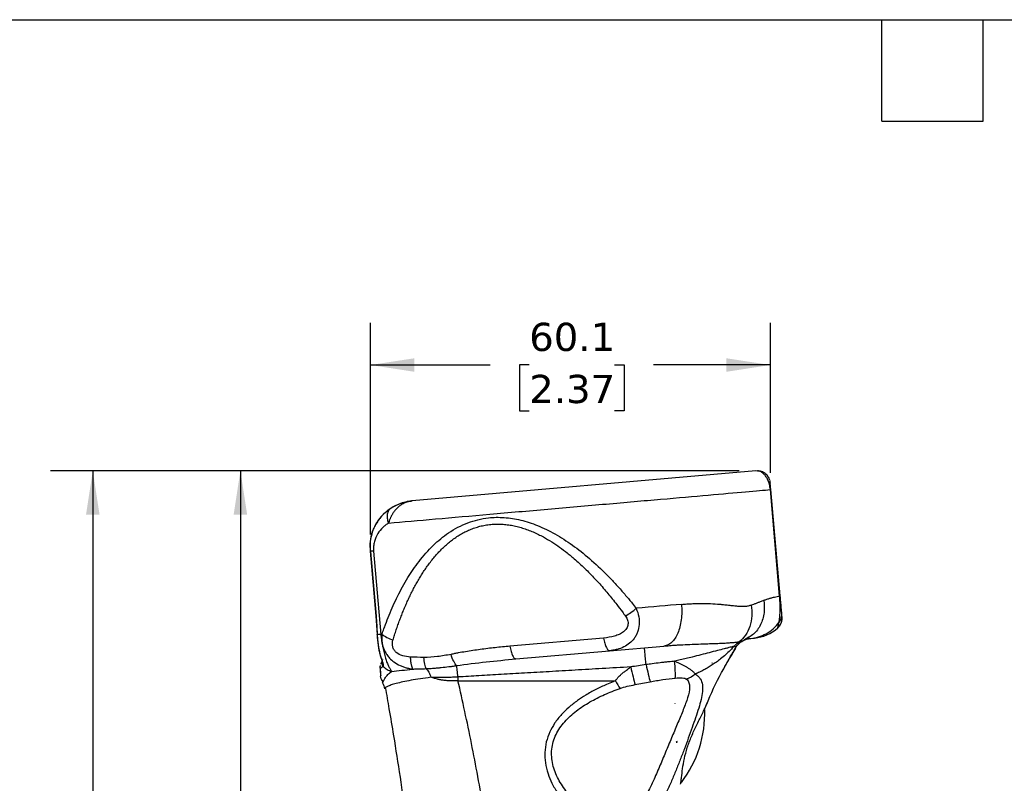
# Model space of a CAD drawing. Header units: millimetres. Extents: x 13 to 546, y 13 to 419.
# Tile 9 of 20: x 142 to 290, y 304 to 419. Entities that reach past the tile are written whole.
import ezdxf

# ---------------------------------------------------------------- set-up
doc = ezdxf.new("R2010")
doc.units = ezdxf.units.MM
doc.header["$LTSCALE"] = 2
doc.linetypes.add('SLD-Solid', pattern=[0])
doc.layers.add('DIMENSIONS', color=140, linetype='SLD-Solid', lineweight=25)
doc.layers.add('TEXT', color=140, linetype='SLD-Solid', lineweight=25)
doc.styles.add('SLDTEXTSTYLE0', font='VERDANA.TTF')
doc.dimstyles.new('SLDDIMSTYLE0', dxfattribs={"dimtxt": 4.316016, "dimasz": 6.604, "dimexe": 0, "dimexo": 0.0625, "dimgap": 1.079004, "dimtad": 0, "dimtih": 1, "dimtoh": 1, "dimrnd": 1e-09, "dimzin": 12, "dimdsep": 46, "dimtxsty": 'SLDTEXTSTYLE0', "dimsah": 1, "dimcen": 0.09, "dimadec": 0, "dimazin": 3, "dimtfac": 1, "dimtofl": 0, "dimtmove": 0, "dimatfit": 3, "dimfxl": 0, "dimfrac": 2, "dimtolj": 1, "dimtzin": 12, "dimarcsym": 0})

# ---------------------------------------------------------------- blocks, each defined once
blk = doc.blocks.new('_D_1')
at = {"layer": 'DIMENSIONS'}
for p, q in [((250.34, 351.36), (169.06, 351.36)), ((175.41, 351.36), (175.41, 284.75)), ((169, 276.93), (167.55, 276.93)), ((167.55, 276.93), (167.55, 270.07)), ((181.82, 276.93), (183.27, 276.93)), ((183.27, 276.93), (183.27, 270.07)), ((167.55, 270.07), (169, 270.07)), ((183.27, 270.07), (181.82, 270.07)), ((175.41, 166.56), (175.41, 269.1)), ((183.57, 166.56), (169.06, 166.56))]:
    blk.add_line(p, q, dxfattribs=at)
for points in [[(175.41, 351.36), (174.39, 344.75), (176.43, 344.75)], [(175.41, 166.56), (176.43, 173.17), (174.39, 173.17)]]:
    blk.add_solid(points, dxfattribs=at)
at = {"layer": 'DIMENSIONS', "char_height": 4.233, "attachment_point": 1, "style": 'SLDTEXTSTYLE0'}
for s, insert in [('184.8', (167.2, 283.27)), ('7.28', (169, 275.45))]:
    blk.add_mtext(s, dxfattribs=dict(at, insert=insert))
blk = doc.blocks.new('_D_2')
at = {"layer": 'DIMENSIONS'}
for p, q in [((250.34, 351.36), (146.88, 351.36)), ((153.23, 351.36), (153.23, 244.68)), ((146.82, 236.86), (145.37, 236.86)), ((145.37, 236.86), (145.37, 230)), ((159.64, 236.86), (161.09, 236.86)), ((161.09, 236.86), (161.09, 230)), ((145.37, 230), (146.82, 230)), ((161.09, 230), (159.64, 230)), ((153.23, 109.18), (153.23, 229.03)), ((212.03, 109.18), (146.88, 109.18))]:
    blk.add_line(p, q, dxfattribs=at)
for points in [[(153.23, 351.36), (152.21, 344.75), (154.25, 344.75)], [(153.23, 109.18), (154.25, 115.78), (152.21, 115.78)]]:
    blk.add_solid(points, dxfattribs=at)
at = {"layer": 'DIMENSIONS', "char_height": 4.233, "attachment_point": 1, "style": 'SLDTEXTSTYLE0'}
for s, insert in [('242.2', (145.02, 243.2)), ('9.53', (146.82, 235.38))]:
    blk.add_mtext(s, dxfattribs=dict(at, insert=insert))
blk = doc.blocks.new('_D_3')
at = {"layer": 'DIMENSIONS'}
for p, q in [((194.95, 341.8), (194.95, 373.6)), ((255.04, 351.08), (255.04, 373.6)), ((194.95, 367.25), (212.96, 367.25)), ((218.8, 367.25), (217.35, 367.25)), ((217.35, 367.25), (217.35, 360.39)), ((231.63, 367.25), (233.08, 367.25)), ((233.08, 367.25), (233.08, 360.39)), ((255.04, 367.25), (237.48, 367.25)), ((217.35, 360.39), (218.8, 360.39)), ((233.08, 360.39), (231.63, 360.39))]:
    blk.add_line(p, q, dxfattribs=at)
for points in [[(194.95, 367.25), (201.55, 366.23), (201.55, 368.26)], [(255.04, 367.25), (248.43, 368.26), (248.43, 366.23)]]:
    blk.add_solid(points, dxfattribs=at)
at = {"layer": 'DIMENSIONS', "char_height": 4.233, "attachment_point": 1, "style": 'SLDTEXTSTYLE0'}
for s, insert in [('60.1', (218.8, 373.59)), ('2.37', (218.8, 365.77))]:
    blk.add_mtext(s, dxfattribs=dict(at, insert=insert))

msp = doc.modelspace()

# ---------------------------------------------------------------- linework, layer by layer
for p, q in [((252.879, 351.358), (201.204, 346.837)), ((253.131, 351.319), (252.879, 351.358)), ((255.05, 349.495), (255.046, 349.54)), ((255.077, 348.539), (255.037, 348.535)), ((256.434, 332.557), (255.037, 348.535)), ((255.133, 348.544), (255.077, 348.539)), ((256.531, 332.565), (255.133, 348.544)), ((194.907, 339.324), (194.911, 339.288)), ((194.911, 339.288), (195.765, 329.517)), ((194.947, 339.263), (195.799, 329.525)), ((195.418, 339.304), (196.513, 326.788)), ((256.755, 329.772), (256.756, 329.991)), ((256.787, 329.639), (256.756, 329.991)), ((195.765, 329.539), (195.953, 326.741)), ((195.765, 329.539), (195.953, 326.741)), ((256.745, 328.769), (256.813, 329.195)), ((256.806, 329.422), (256.803, 329.459)), ((256.152, 327.762), (256.158, 327.781)), ((195.962, 326.74), (195.964, 326.773)), ((229.991, 326.252), (215.907, 325.019)), ((251.101, 325.931), (251.177, 325.959)), ((251.112, 325.932), (251.893, 326.347)), ((251.809, 326.377), (251.176, 325.959)), ((252.108, 326.195), (252.66, 326.243)), ((216.799, 323.106), (230.882, 324.338)), ((230.72, 324.355), (231.391, 324.425)), ((230.773, 324.392), (230.882, 324.338)), ((230.882, 324.338), (239.051, 325.053)), ((231.391, 324.427), (230.882, 324.338)), ((239.563, 325.195), (239.051, 325.053)), ((239.051, 325.053), (239.687, 325.103)), ((249.461, 324.094), (249.836, 324.737)), ((196.75, 323.035), (196.728, 322.849)), ((216.255, 323.058), (216.737, 323.133)), ((216.692, 323.158), (216.799, 323.106)), ((216.693, 323.158), (216.799, 323.106)), ((196.398, 322.124), (196.4, 321.976)), ((196.399, 322.127), (196.4, 321.98)), ((196.413, 321.76), (196.401, 321.775)), ((246.308, 322.48), (246.273, 322.48)), ((246.308, 322.514), (246.308, 322.48)), ((196.552, 320.131), (196.481, 320.504)), ((196.584, 320.627), (196.504, 320.572)), ((196.648, 319.901), (196.806, 319.623)), ((196.648, 319.901), (196.805, 319.625)), ((196.771, 319.535), (196.81, 319.628)), ((196.771, 319.535), (196.809, 319.625)), ((208.099, 319.841), (231.759, 319.84)), ((240.751, 316.394), (240.754, 316.394)), ((240.754, 316.394), (240.754, 316.395)), ((245.445, 316.251), (245.566, 316.523)), ((241.042, 310.602), (241.042, 310.722)), ((240.874, 310.602), (241.042, 310.602))]:
    msp.add_line(p, q)
at = {"flags": 128}
for points in [[(198.717, 346.141), (198.377, 345.962), (197.56, 345.423)], [(195.735, 343.335), (195.637, 343.156), (195.233, 342.249)]]:
    msp.add_lwpolyline(points, dxfattribs=at)
for centre, radius, start, end in [((201.814, 339.864), 7, 95, 111.66123), ((252.137, 332.221), 6, 275, 312.02047), ((228.192, 314.94), 17, 322.45638, 2.00285)]:
    msp.add_arc(centre, radius, start, end)
msp.add_ellipse((297.256, 305.064), major_axis=(71.479, 0), ratio=0.258819, start_param=2.482375, end_param=2.4824313)
for points, knots in [([(254.844, 350.25), (254.736, 350.426), (254.518, 350.78), (254.01, 351.143), (253.528, 351.335), (253.229, 351.336), (253.131, 351.337)], [0, 0, 0, 0, 0.2878847, 0.5803099, 0.8635334, 1, 1, 1, 1]), ([(255.037, 348.535), (255.002, 348.798), (254.932, 349.328), (254.685, 349.988), (254.396, 350.509), (253.993, 350.987), (253.546, 351.293), (253.251, 351.311), (253.131, 351.319)], [0, 0, 0, 0, 0.1387254, 0.2798713, 0.4129531, 0.5609969, 0.8207404, 1, 1, 1, 1]), ([(254.982, 349.897), (254.942, 350.018), (254.861, 350.264), (254.709, 350.463), (254.632, 350.564)], [0, 0, 0, 0, 0.4946819, 1, 1, 1, 1]), ([(255.103, 348.506), (255.099, 348.555), (255.09, 348.657), (255.072, 348.864), (255.051, 349.103), (255.032, 349.321), (255.01, 349.567), (254.991, 349.776), (254.985, 349.84), (254.981, 349.875)], [0, 0, 0, 0, 0.03986084, 0.08315349, 0.17439793, 0.27312977, 0.38467842, 0.65698544, 1, 1, 1, 1]), ([(197.685, 343.518), (199.806, 343.703), (202.185, 343.912), (207.311, 344.36), (210.058, 344.6), (215.743, 345.098), (218.682, 345.355), (224.564, 345.869), (227.508, 346.127), (233.213, 346.626), (235.974, 346.868), (241.138, 347.319), (243.54, 347.53), (247.834, 347.905), (249.725, 348.071), (252.875, 348.346), (254.134, 348.456), (255.037, 348.535)], [0, 0, 0, 0, 0.125, 0.125, 0.25, 0.25, 0.375, 0.375, 0.5, 0.5, 0.625, 0.625, 0.75, 0.75, 0.875, 0.875, 1, 1, 1, 1]), ([(201.204, 346.837), (201.145, 346.831), (201.026, 346.819), (200.851, 346.788), (200.678, 346.749), (200.508, 346.701), (200.342, 346.644), (200.179, 346.58), (200.019, 346.507), (199.864, 346.427), (199.713, 346.34), (199.566, 346.247), (199.424, 346.147), (199.286, 346.042), (199.154, 345.931), (199.027, 345.816), (198.905, 345.696), (198.788, 345.573), (198.677, 345.446), (198.571, 345.315), (198.47, 345.182), (198.375, 345.047), (198.286, 344.91), (198.202, 344.772), (198.123, 344.632), (198.05, 344.492), (197.982, 344.351), (197.92, 344.211), (197.863, 344.07), (197.811, 343.931), (197.764, 343.792), (197.722, 343.654), (197.697, 343.563), (197.685, 343.518)], [0, 0, 0, 0, 0.0365011, 0.0727362, 0.1087039, 0.1444026, 0.1798308, 0.2149867, 0.2498686, 0.2844746, 0.3188028, 0.3528513, 0.3866181, 0.4201013, 0.4532989, 0.486209, 0.5188296, 0.5511588, 0.5831948, 0.6149357, 0.6463797, 0.6775251, 0.7083703, 0.7389137, 0.7691537, 0.799089, 0.8287181, 0.8580399, 0.8870531, 0.9157566, 0.9441496, 0.9722309, 1, 1, 1, 1]), ([(198.077, 345.783), (198.138, 345.821), (198.262, 345.897), (198.456, 346.007), (198.658, 346.113), (198.867, 346.215), (199.085, 346.311), (199.31, 346.402), (199.565, 346.495), (199.872, 346.592), (200.251, 346.691), (200.702, 346.782), (201.029, 346.818), (201.204, 346.837)], [0, 0, 0, 0, 0.0690391, 0.1388059, 0.2093426, 0.2806898, 0.3528868, 0.4259717, 0.4999808, 0.5961756, 0.7115581, 0.8461601, 1, 1, 1, 1]), ([(198.077, 345.783), (198.003, 345.735), (197.857, 345.641), (197.646, 345.49), (197.443, 345.333), (197.248, 345.171), (197.061, 345.005), (196.882, 344.833), (196.711, 344.657), (196.548, 344.477), (196.319, 344.207), (196.048, 343.847), (195.765, 343.399), (195.541, 342.98), (195.366, 342.601), (195.275, 342.36), (195.233, 342.249)], [0, 0, 0, 0, 0.0588082, 0.1167803, 0.1739213, 0.2302451, 0.2857656, 0.3404954, 0.394446, 0.447627, 0.5000463, 0.6261373, 0.73939, 0.83965, 0.9266412, 1, 1, 1, 1]), ([(197.922, 345.653), (197.402, 345.267), (196.464, 344.569), (195.85, 343.468), (195.576, 342.977)], [0, 0, 0, 0, 0.5534648, 1, 1, 1, 1]), ([(197.685, 343.518), (197.605, 343.74), (197.545, 343.975), (197.488, 344.44), (197.49, 344.67), (197.562, 345.086), (197.632, 345.273), (197.822, 345.579), (197.943, 345.698), (198.077, 345.783)], [0, 0, 0, 0, 0.25, 0.25, 0.5, 0.5, 0.75, 0.75, 1, 1, 1, 1]), ([(197.685, 343.518), (197.606, 343.47), (197.448, 343.373), (197.144, 343.156), (196.64, 342.728), (196.011, 341.97), (195.563, 340.974), (195.419, 340.158), (195.399, 339.733), (195.405, 339.488), (195.414, 339.365), (195.418, 339.304)], [0, 0, 0, 0, 0.0625004, 0.1250008, 0.2500016, 0.5000021, 0.7499987, 0.8749992, 0.9374996, 0.9687498, 1, 1, 1, 1]), ([(196.686, 326.818), (196.78, 327.087), (196.95, 327.572), (197.304, 328.536), (197.948, 330.183), (199.016, 332.566), (200.492, 335.268), (202.254, 337.861), (204.267, 340.158), (206.705, 342.174), (209.481, 343.653), (212.374, 344.365), (215.081, 344.416), (217.585, 344.017), (220.149, 343.178), (222.762, 341.902), (225.367, 340.221), (227.963, 338.156), (230.015, 336.225), (231.609, 334.563), (232.739, 333.31), (233.625, 332.276), (234.334, 331.408), (234.684, 330.972), (234.893, 330.712)], [0, 0, 0, 0, 0.0173398, 0.0312504, 0.0625, 0.124993, 0.190257, 0.2499947, 0.3155961, 0.3749969, 0.4393991, 0.4999974, 0.5448234, 0.5910495, 0.6399626, 0.6926534, 0.7499972, 0.8097202, 0.8749992, 0.9055407, 0.9375, 0.9687496, 0.9813799, 1, 1, 1, 1]), ([(198.337, 325.943), (198.416, 326.197), (198.574, 326.704), (198.824, 327.46), (199.085, 328.212), (199.356, 328.959), (199.64, 329.701), (199.935, 330.438), (200.244, 331.169), (200.566, 331.893), (200.902, 332.609), (201.253, 333.318), (201.62, 334.019), (202.003, 334.71), (202.404, 335.39), (202.823, 336.059), (203.262, 336.714), (203.721, 337.355), (204.202, 337.98), (204.706, 338.587), (205.234, 339.173), (205.788, 339.736), (206.367, 340.273), (206.975, 340.78), (207.61, 341.255), (208.274, 341.693), (208.967, 342.089), (209.688, 342.44), (210.436, 342.739), (211.209, 342.985), (212.003, 343.173), (212.815, 343.299), (213.64, 343.363), (214.473, 343.365), (215.31, 343.304), (216.145, 343.184), (216.975, 343.008), (217.796, 342.78), (218.605, 342.503), (219.401, 342.183), (220.182, 341.823), (221.117, 341.339), (222.191, 340.704), (223.385, 339.898), (224.252, 339.242), (224.906, 338.716), (225.46, 338.256), (226.448, 337.39), (227.488, 336.393), (228.487, 335.36), (229.463, 334.305), (230.394, 333.231), (231.303, 332.122), (232.034, 331.197), (232.692, 330.331), (233.115, 329.754), (233.264, 329.549)], [0, 0, 0, 0, 0.01681098, 0.03361764, 0.0504193, 0.06721571, 0.08400702, 0.10079272, 0.11757124, 0.13434168, 0.15110401, 0.1678591, 0.18460725, 0.2013457, 0.21807268, 0.23478834, 0.2514947, 0.26819039, 0.28487045, 0.30153355, 0.31818279, 0.33481997, 0.35143686, 0.36803056, 0.38460706, 0.40116821, 0.4177048, 0.43421864, 0.45071955, 0.46720411, 0.4836735, 0.50013775, 0.5166012, 0.53306577, 0.54953845, 0.5660276, 0.58253098, 0.5990495, 0.61559257, 0.63215739, 0.64873611, 0.66533549, 0.69304599, 0.72079607, 0.7485928, 0.75593589, 0.76946331, 0.79034807, 0.83217634, 0.85312129, 0.87407583, 0.91600536, 0.93617549, 0.95798426, 0.98510323, 1, 1, 1, 1]), ([(195.162, 341.91), (195.059, 341.527), (194.825, 340.654), (194.883, 339.75), (194.916, 339.242)], [0, 0, 0, 0, 0.4389619, 1, 1, 1, 1]), ([(195.2, 342.082), (195.08, 341.642), (194.827, 340.712), (194.885, 339.749), (194.916, 339.242)], [0, 0, 0, 0, 0.4733114, 1, 1, 1, 1]), ([(195.233, 342.249), (195.208, 342.179), (195.16, 342.039), (195.1, 341.829), (195.049, 341.622), (195.008, 341.418), (194.975, 341.217), (194.949, 341.021), (194.93, 340.83), (194.917, 340.642), (194.908, 340.459), (194.904, 340.279), (194.904, 340.104), (194.907, 339.931), (194.913, 339.761), (194.922, 339.593), (194.933, 339.427), (194.943, 339.318), (194.947, 339.263)], [0, 0, 0, 0, 0.0743087, 0.1468176, 0.2175285, 0.2864695, 0.3536511, 0.419081, 0.4828044, 0.5449017, 0.605486, 0.6646991, 0.7227093, 0.779684, 0.8357504, 0.8910499, 0.9457422, 1, 1, 1, 1]), ([(194.947, 339.263), (194.932, 339.262), (194.908, 339.259), (194.917, 339.26), (194.92, 339.26)], [0, 0, 0, 0, 0.6716424, 1, 1, 1, 1]), ([(241.69, 331.307), (241.832, 331.318), (242.108, 331.34), (242.502, 331.368), (242.867, 331.391), (243.35, 331.417), (243.954, 331.438), (244.909, 331.45), (246.088, 331.423), (247.179, 331.35), (248.066, 331.265), (248.753, 331.193), (249.404, 331.12), (250.021, 331.054), (250.559, 331.015), (251.122, 331.007), (251.557, 331.049), (251.903, 331.124), (252.07, 331.177), (252.153, 331.204)], [0, 0, 0, 0, 0.03467749, 0.06706637, 0.09716812, 0.12498461, 0.18773829, 0.24998423, 0.37067451, 0.50006256, 0.55207036, 0.62504704, 0.7020026, 0.75003065, 0.81802749, 0.87501554, 0.93750777, 0.96875388, 1, 1, 1, 1]), ([(254.068, 331.926), (254.117, 331.292), (254.219, 330), (253.631, 328.224), (252.788, 326.954), (252.051, 326.52), (251.809, 326.377)], [0, 0, 0, 0, 0.2811328, 0.5727135, 0.8592536, 1, 1, 1, 1]), ([(252.153, 331.204), (252.238, 331.235), (252.437, 331.306), (252.773, 331.431), (253.16, 331.58), (253.606, 331.751), (253.901, 331.863), (254.068, 331.926)], [0, 0, 0, 0, 0.12191045, 0.28857679, 0.49999831, 0.71785761, 1, 1, 1, 1]), ([(254.068, 331.926), (254.147, 331.955), (254.306, 332.011), (254.535, 332.088), (254.756, 332.159), (254.968, 332.223), (255.172, 332.281), (255.415, 332.346), (255.712, 332.414), (256.074, 332.489), (256.308, 332.533), (256.434, 332.557)], [0, 0, 0, 0, 0.0855412, 0.1701887, 0.2539501, 0.3368334, 0.4188468, 0.4999987, 0.6382598, 0.8049208, 1, 1, 1, 1]), ([(256.353, 328.639), (256.361, 328.683), (256.375, 328.765), (256.401, 328.943), (256.445, 329.292), (256.493, 329.821), (256.517, 330.503), (256.517, 331.008), (256.506, 331.446), (256.493, 331.746), (256.478, 331.991), (256.466, 332.168), (256.453, 332.355), (256.442, 332.482), (256.435, 332.557)], [0, 0, 0, 0, 0.0673022, 0.125044, 0.2500645, 0.4998124, 0.6311626, 0.74991, 0.8131857, 0.8749546, 0.9074491, 0.9374809, 0.9633708, 1, 1, 1, 1]), ([(256.756, 329.991), (256.752, 330.038), (256.748, 330.085), (256.738, 330.192), (256.733, 330.25), (256.717, 330.44), (256.704, 330.589), (256.679, 330.867), (256.67, 330.97), (256.65, 331.2), (256.639, 331.328), (256.613, 331.62), (256.599, 331.785), (256.575, 332.061), (256.566, 332.158), (256.549, 332.359), (256.54, 332.462), (256.531, 332.565)], [0, 0, 0, 0, 0.125, 0.125, 0.25, 0.25, 0.5, 0.5, 0.625, 0.625, 0.75, 0.75, 0.875, 0.875, 0.9375, 0.9375, 1, 1, 1, 1]), ([(234.893, 330.712), (235.039, 330.293), (235.322, 329.484), (235.382, 328.249), (235.179, 327.308), (234.87, 326.629), (234.492, 326.038), (233.897, 325.423), (233.031, 324.88), (232.178, 324.541), (231.604, 324.457), (231.391, 324.427)], [0, 0, 0, 0, 0.1377653, 0.265736, 0.3971961, 0.4641038, 0.5322845, 0.6536123, 0.7823998, 0.9193959, 1, 1, 1, 1]), ([(233.264, 329.549), (233.527, 329.712), (233.81, 329.901), (234.369, 330.3), (234.644, 330.51), (234.893, 330.712)], [0, 0, 0, 0, 0.5, 0.5, 1, 1, 1, 1]), ([(241.69, 331.307), (241.712, 330.914), (241.757, 330.13), (241.668, 328.985), (241.467, 327.919), (241.15, 326.974), (240.734, 326.179), (240.23, 325.592), (239.829, 325.263), (239.595, 325.203), (239.563, 325.195)], [0, 0, 0, 0, 0.1397367, 0.2794734, 0.4192101, 0.5589469, 0.6986836, 0.8384203, 0.978157, 1, 1, 1, 1]), ([(252.153, 331.204), (252.253, 330.674), (252.293, 330.121), (252.233, 329.029), (252.133, 328.493), (251.8, 327.503), (251.568, 327.051), (251.011, 326.277), (250.687, 325.955), (250.344, 325.701)], [0, 0, 0, 0, 0.25, 0.25, 0.5, 0.5, 0.75, 0.75, 1, 1, 1, 1]), ([(195.799, 329.525), (195.783, 329.524), (195.76, 329.522), (195.769, 329.522), (195.772, 329.523)], [0, 0, 0, 0, 0.6712673, 1, 1, 1, 1]), ([(195.799, 329.525), (195.81, 329.395), (195.829, 329.16), (195.864, 328.692), (195.897, 328.121), (195.925, 327.558), (195.944, 327.099), (195.955, 326.871), (195.962, 326.74)], [0, 0, 0, 0, 0.1392436, 0.2500032, 0.5000142, 0.7499942, 0.8562408, 1, 1, 1, 1]), ([(233.264, 329.549), (233.409, 329.351), (233.52, 329.14), (233.654, 328.708), (233.675, 328.487), (233.618, 328.063), (233.541, 327.86), (233.305, 327.492), (233.148, 327.327), (232.78, 327.037), (232.569, 326.912), (232.115, 326.699), (231.871, 326.611), (231.108, 326.389), (230.558, 326.301), (229.991, 326.252)], [0, 0, 0, 0, 0.125, 0.125, 0.25, 0.25, 0.375, 0.375, 0.5, 0.5, 0.625, 0.625, 0.75, 0.75, 1, 1, 1, 1]), ([(252.108, 326.195), (252.486, 326.228), (252.876, 326.3), (253.654, 326.534), (254.043, 326.696), (254.789, 327.11), (255.146, 327.363), (255.801, 327.948), (256.098, 328.28), (256.353, 328.639)], [0, 0, 0, 0, 0.25, 0.25, 0.5, 0.5, 0.75, 0.75, 1, 1, 1, 1]), ([(256.144, 327.762), (256.304, 327.933), (256.628, 328.279), (256.737, 328.74), (256.793, 328.973)], [0, 0, 0, 0, 0.4948224, 1, 1, 1, 1]), ([(256.158, 327.781), (256.159, 327.784), (256.163, 327.795), (256.186, 327.876), (256.23, 328.036), (256.286, 328.271), (256.331, 328.517), (256.353, 328.639)], [0, 0, 0, 0, 0.0922885, 0.3167817, 0.5459384, 0.7742044, 1, 1, 1, 1]), ([(256.353, 328.639), (256.422, 328.737), (256.561, 328.936), (256.691, 329.276), (256.758, 329.56), (256.755, 329.726), (256.755, 329.772)], [0, 0, 0, 0, 0.292353, 0.5897436, 0.8871357, 1, 1, 1, 1]), ([(256.589, 328.356), (256.62, 328.408), (256.702, 328.546), (256.732, 328.705), (256.751, 328.804)], [0, 0, 0, 0, 0.3764538, 1, 1, 1, 1]), ([(256.81, 329.225), (256.807, 329.264), (256.8, 329.344), (256.774, 329.634), (256.762, 329.779)], [0, 0, 0, 0, 0.501068, 1, 1, 1, 1]), ([(256.81, 329.224), (256.807, 329.264), (256.8, 329.344), (256.774, 329.634), (256.762, 329.778)], [0, 0, 0, 0, 0.5010668, 1, 1, 1, 1]), ([(256.152, 327.762), (256.263, 327.868), (256.418, 328.017), (256.512, 328.207), (256.539, 328.261)], [0, 0, 0, 0, 0.7166999, 1, 1, 1, 1]), ([(195.952, 326.809), (195.995, 326.235), (196.074, 325.175), (196.299, 324.033), (196.478, 323.456), (196.595, 323.143), (196.673, 323.092), (196.716, 323.064)], [0, 0, 0, 0, 0.3455598, 0.6376218, 0.7599644, 0.8660389, 1, 1, 1, 1]), ([(196.513, 326.788), (196.363, 326.775), (196.239, 326.764), (196.054, 326.748), (195.993, 326.743), (195.962, 326.74)], [0, 0, 0, 0, 0.5, 0.5, 1, 1, 1, 1]), ([(195.962, 326.74), (195.967, 326.652), (195.977, 326.477), (195.997, 326.214), (196.024, 325.915), (196.061, 325.564), (196.11, 325.185), (196.172, 324.791), (196.245, 324.412), (196.333, 324.034), (196.457, 323.568), (196.624, 323.037), (196.8, 322.515), (196.881, 322.206), (196.889, 322.065), (196.874, 322.013), (196.862, 321.996), (196.856, 321.988)], [0, 0, 0, 0, 0.0418216, 0.0831537, 0.1249999, 0.1843084, 0.2499999, 0.3059856, 0.3750011, 0.4375013, 0.5000012, 0.6250016, 0.7500013, 0.8749999, 0.9374999, 0.96875, 1, 1, 1, 1]), ([(196.513, 326.788), (196.52, 326.714), (196.535, 326.566), (196.56, 326.345), (196.588, 326.126), (196.618, 325.909), (196.651, 325.695), (196.686, 325.485), (196.722, 325.278), (196.76, 325.074), (196.843, 324.644), (196.988, 324.001), (197.203, 323.236), (197.433, 322.565), (197.629, 322.113), (197.785, 321.805), (197.9, 321.603), (198.027, 321.41), (198.116, 321.303), (198.162, 321.247)], [0, 0, 0, 0, 0.028246, 0.0563946, 0.0844353, 0.1123587, 0.1401565, 0.1678215, 0.1953483, 0.2227329, 0.2499729, 0.3721902, 0.4999826, 0.6206189, 0.7499967, 0.8050078, 0.8651141, 0.9301738, 1, 1, 1, 1]), ([(196.686, 326.818), (196.678, 326.743), (196.664, 326.593), (196.654, 326.369), (196.654, 326.147), (196.664, 325.929), (196.683, 325.714), (196.711, 325.504), (196.749, 325.298), (196.796, 325.098), (196.891, 324.764), (197.074, 324.303), (197.398, 323.741), (197.86, 323.174), (198.516, 322.592), (199.25, 322.173), (199.917, 321.91), (200.409, 321.764), (200.876, 321.659), (201.18, 321.615), (201.327, 321.594)], [0, 0, 0, 0, 0.0292743, 0.0581735, 0.0867177, 0.1149378, 0.142812, 0.1702744, 0.1972889, 0.2238479, 0.2499688, 0.3318074, 0.4153219, 0.4999865, 0.6119904, 0.7500086, 0.8192599, 0.8838172, 0.9439774, 1, 1, 1, 1]), ([(196.686, 326.818), (196.886, 326.655), (197.137, 326.491), (197.704, 326.191), (198.019, 326.055), (198.337, 325.943)], [0, 0, 0, 0, 0.5, 0.5, 1, 1, 1, 1]), ([(200.981, 323.397), (200.576, 323.413), (200.178, 323.469), (199.442, 323.692), (199.101, 323.862), (198.7, 324.211), (198.585, 324.342), (198.403, 324.629), (198.335, 324.784), (198.212, 325.268), (198.235, 325.613), (198.337, 325.943)], [0, 0, 0, 0, 0.25, 0.25, 0.5, 0.5, 0.625, 0.625, 0.75, 0.75, 1, 1, 1, 1]), ([(229.991, 326.252), (230.048, 325.976), (230.163, 325.424), (230.392, 324.814), (230.604, 324.445), (230.729, 324.406), (230.773, 324.392)], [0, 0, 0, 0, 0.2816999, 0.5633997, 0.8450996, 1, 1, 1, 1]), ([(241.285, 325.216), (241.48, 325.228), (242.156, 325.271), (243.26, 325.318), (244.52, 325.362), (245.661, 325.396), (246.686, 325.429), (247.635, 325.467), (248.426, 325.51), (249.076, 325.556), (249.542, 325.597), (249.891, 325.635), (250.15, 325.669), (250.279, 325.691), (250.344, 325.701)], [0, 0, 0, 0, 0.0517074, 0.1798954, 0.2997516, 0.4016402, 0.5068806, 0.6051795, 0.7008766, 0.7756541, 0.8504316, 0.9003513, 0.9505511, 1, 1, 1, 1]), ([(249.798, 324.753), (249.956, 325.014), (250.158, 325.258), (250.628, 325.67), (250.896, 325.838), (251.177, 325.959)], [0, 0, 0, 0, 0.5, 0.5, 1, 1, 1, 1]), ([(250.344, 325.701), (250.53, 325.749), (250.85, 325.83), (251.027, 325.901), (251.101, 325.931)], [0, 0, 0, 0, 0.5826273, 1, 1, 1, 1]), ([(251.176, 325.959), (251.393, 326.053), (251.581, 326.105), (251.893, 326.173), (252.017, 326.187), (252.108, 326.195)], [0, 0, 0, 0, 0.5, 0.5, 1, 1, 1, 1]), ([(215.907, 325.019), (215.535, 324.986), (214.79, 324.918), (213.304, 324.762), (211.453, 324.537), (209.613, 324.264), (208.333, 324.042), (207.605, 323.905), (207.241, 323.834), (207.059, 323.799)], [0, 0, 0, 0, 0.1250005, 0.2500011, 0.4999975, 0.7499985, 0.874999, 0.9374987, 1, 1, 1, 1]), ([(215.907, 325.019), (215.965, 324.744), (216.079, 324.192), (216.309, 323.581), (216.521, 323.212), (216.647, 323.172), (216.692, 323.158)], [0, 0, 0, 0, 0.280796, 0.5615921, 0.8423881, 1, 1, 1, 1]), ([(236.36, 322.253), (236.33, 322.59), (236.268, 323.286), (236.19, 324.119), (236.14, 324.624), (236.131, 324.689), (236.128, 324.709)], [0, 0, 0, 0, 0.278382, 0.5734287, 0.8664075, 1, 1, 1, 1]), ([(239.564, 325.183), (239.593, 325.159), (239.639, 325.121), (239.673, 325.114), (239.686, 325.111)], [0, 0, 0, 0, 0.617629, 1, 1, 1, 1]), ([(239.687, 325.103), (239.984, 325.128), (240.522, 325.172), (241.05, 325.202), (241.285, 325.216)], [0, 0, 0, 0, 0.5538042, 1, 1, 1, 1]), ([(249.605, 325.005), (249.586, 325), (249.548, 324.989), (249.486, 324.974), (249.422, 324.958), (249.33, 324.936), (249.198, 324.902), (248.957, 324.841), (248.604, 324.752), (247.979, 324.593), (247.063, 324.359), (245.877, 324.055), (244.6, 323.73), (243.441, 323.436), (242.399, 323.18), (241.52, 322.969), (240.941, 322.834), (240.657, 322.768)], [0, 0, 0, 0, 0.0169993, 0.0330936, 0.0482636, 0.0624963, 0.0931479, 0.1249926, 0.1858339, 0.2499931, 0.3689021, 0.4999949, 0.62155, 0.7499971, 0.8365293, 0.9198082, 1, 1, 1, 1]), ([(249.605, 325.005), (249.545, 324.941), (249.35, 324.732), (248.931, 324.307), (248.316, 323.733), (247.62, 323.148), (246.942, 322.634), (246.312, 322.201), (245.686, 321.809), (245.055, 321.451), (244.425, 321.124), (243.996, 320.928), (243.785, 320.832)], [0, 0, 0, 0, 0.03667472, 0.12015047, 0.24999553, 0.3889555, 0.49999963, 0.60465441, 0.70699745, 0.80701235, 0.90468421, 1, 1, 1, 1]), ([(245.264, 315.748), (245.405, 316.114), (246.207, 318.188), (247.616, 320.993), (248.978, 323.283), (249.461, 324.094)], [0, 0, 0, 0, 0.1212972, 0.6888646, 1, 1, 1, 1]), ([(248.105, 321.769), (248.348, 322.217), (248.9, 323.239), (249.475, 324.209), (249.798, 324.753)], [0, 0, 0, 0, 0.4389686, 1, 1, 1, 1]), ([(249.798, 324.753), (249.805, 324.765), (249.817, 324.787), (249.823, 324.82), (249.823, 324.849), (249.816, 324.875), (249.802, 324.901), (249.776, 324.928), (249.736, 324.956), (249.681, 324.979), (249.633, 324.995), (249.605, 325.005)], [0, 0, 0, 0, 0.12103884, 0.23158223, 0.33159908, 0.42107142, 0.49999337, 0.62935872, 0.7499998, 0.85360867, 1, 1, 1, 1]), ([(196.728, 322.849), (196.653, 322.689), (196.552, 322.472), (196.503, 322.366), (196.49, 322.339)], [0, 0, 0, 0, 0.7412092, 1, 1, 1, 1]), ([(196.728, 322.849), (196.669, 322.723), (196.64, 322.566), (196.683, 322.253), (196.755, 322.101), (196.856, 321.988)], [0, 0, 0, 0, 0.5, 0.5, 1, 1, 1, 1]), ([(201.327, 321.594), (201.285, 321.656), (201.243, 321.744), (201.167, 321.97), (201.131, 322.108), (201.071, 322.425), (201.045, 322.604), (201.005, 322.986), (200.99, 323.19), (200.981, 323.397)], [0, 0, 0, 0, 0.25, 0.25, 0.5, 0.5, 0.75, 0.75, 1, 1, 1, 1]), ([(207.059, 323.799), (206.379, 323.662), (205.702, 323.54), (204.346, 323.376), (203.665, 323.337), (202.976, 323.34)], [0, 0, 0, 0, 0.5, 0.5, 1, 1, 1, 1]), ([(203.332, 321.654), (203.251, 321.808), (203.175, 322.043), (203.052, 322.63), (203.005, 322.979), (202.976, 323.34)], [0, 0, 0, 0, 0.5, 0.5, 1, 1, 1, 1]), ([(207.894, 322.104), (207.754, 322.241), (207.601, 322.468), (207.31, 323.059), (207.173, 323.422), (207.059, 323.799)], [0, 0, 0, 0, 0.5, 0.5, 1, 1, 1, 1]), ([(207.894, 322.104), (209.364, 322.314), (210.844, 322.499), (213.815, 322.829), (215.305, 322.975), (216.799, 323.106)], [0, 0, 0, 0, 0.5, 0.5, 1, 1, 1, 1]), ([(240.657, 322.768), (240.515, 322.754), (240.205, 322.723), (239.703, 322.671), (239.129, 322.608), (238.308, 322.511), (237.377, 322.391), (236.661, 322.294), (236.36, 322.253)], [0, 0, 0, 0, 0.0995471, 0.2164598, 0.3501558, 0.4999998, 0.7892512, 1, 1, 1, 1]), ([(240.762, 320.228), (240.774, 320.514), (240.772, 320.893), (240.736, 321.773), (240.702, 322.271), (240.657, 322.768)], [0, 0, 0, 0, 0.5, 0.5, 1, 1, 1, 1]), ([(240.657, 322.768), (240.736, 322.735), (240.892, 322.67), (241.121, 322.571), (241.342, 322.472), (241.554, 322.373), (241.825, 322.242), (242.147, 322.074), (242.532, 321.854), (242.904, 321.616), (243.197, 321.399), (243.405, 321.226), (243.541, 321.102), (243.666, 320.969), (243.742, 320.882), (243.785, 320.832)], [0, 0, 0, 0, 0.0595753, 0.1179794, 0.1751629, 0.2310869, 0.2857225, 0.3934134, 0.4999753, 0.6259153, 0.7499889, 0.8143395, 0.8749979, 0.9278354, 1, 1, 1, 1]), ([(196.366, 321.819), (196.393, 321.513), (196.42, 321.202), (196.453, 320.82), (196.463, 320.708), (196.473, 320.59), (196.476, 320.559), (196.48, 320.515), (196.481, 320.509), (196.481, 320.504)], [0, 0, 0, 0, 0.5, 0.5, 0.75, 0.75, 0.875, 0.875, 1, 1, 1, 1]), ([(196.384, 322.041), (196.377, 321.981), (196.366, 321.891), (196.385, 321.803), (196.391, 321.774)], [0, 0, 0, 0, 0.6671454, 1, 1, 1, 1]), ([(196.399, 321.758), (196.408, 321.648), (196.444, 321.24), (196.478, 320.847), (196.504, 320.56)], [0, 0, 0, 0, 0.2676208, 1, 1, 1, 1]), ([(196.856, 321.988), (196.807, 321.947), (196.712, 321.867), (196.561, 321.772), (196.446, 321.706), (196.419, 321.75), (196.413, 321.76)], [0, 0, 0, 0, 0.3052059, 0.604032, 0.9059983, 1, 1, 1, 1]), ([(196.809, 319.625), (196.814, 319.636), (196.833, 319.682), (196.983, 319.991), (197.266, 320.411), (197.665, 320.874), (197.999, 321.124), (198.162, 321.247)], [0, 0, 0, 0, 0.0679978, 0.2930296, 0.5295647, 0.7692928, 1, 1, 1, 1]), ([(196.856, 321.988), (197.031, 321.798), (197.239, 321.636), (197.687, 321.386), (197.926, 321.298), (198.162, 321.247)], [0, 0, 0, 0, 0.5, 0.5, 1, 1, 1, 1]), ([(201.327, 321.594), (201.513, 321.598), (201.843, 321.605), (202.337, 321.618), (202.819, 321.632), (203.157, 321.646), (203.332, 321.654)], [0, 0, 0, 0, 0.2810644, 0.4999983, 0.7410183, 1, 1, 1, 1]), ([(203.332, 321.653), (203.46, 321.659), (203.713, 321.671), (204.087, 321.693), (204.522, 321.723), (205.023, 321.764), (205.783, 321.838), (206.526, 321.923), (207.295, 322.02), (207.679, 322.074), (207.894, 322.104)], [0, 0, 0, 0, 0.0858652, 0.1692594, 0.2500038, 0.3748601, 0.5000053, 0.7499948, 0.8605887, 1, 1, 1, 1]), ([(203.332, 321.653), (203.467, 321.526), (203.6, 321.345), (203.839, 320.897), (203.945, 320.632), (204.03, 320.35)], [0, 0, 0, 0, 0.5, 0.5, 1, 1, 1, 1]), ([(208.099, 320.399), (208.062, 320.771), (208.023, 321.129), (207.951, 321.722), (207.919, 321.954), (207.894, 322.104)], [0, 0, 0, 0, 0.5, 0.5, 1, 1, 1, 1]), ([(234.051, 321.912), (232.63, 321.829), (229.85, 321.667), (225.772, 321.428), (221.88, 321.2), (218.172, 320.984), (214.65, 320.779), (211.313, 320.585), (209.15, 320.46), (208.099, 320.399)], [0, 0, 0, 0, 0.1642405, 0.3213531, 0.471338, 0.6141951, 0.7499244, 0.8785261, 1, 1, 1, 1]), ([(231.759, 319.84), (231.804, 319.898), (231.889, 320.006), (232.014, 320.161), (232.129, 320.297), (232.284, 320.473), (232.503, 320.693), (232.758, 320.919), (233.069, 321.156), (233.485, 321.476), (233.838, 321.748), (234.051, 321.912)], [0, 0, 0, 0, 0.0737321, 0.1399562, 0.1987001, 0.2500036, 0.3706471, 0.5000121, 0.57808, 0.7447447, 1, 1, 1, 1]), ([(234.051, 321.912), (234.171, 321.409), (234.296, 320.895), (234.527, 319.973), (234.631, 319.567), (234.715, 319.256)], [0, 0, 0, 0, 0.5, 0.5, 1, 1, 1, 1]), ([(236.36, 322.253), (236.471, 321.757), (236.587, 321.257), (236.798, 320.367), (236.894, 319.979), (236.97, 319.685)], [0, 0, 0, 0, 0.5, 0.5, 1, 1, 1, 1]), ([(196.54, 320.141), (196.573, 320.039), (196.639, 319.832), (196.745, 319.861), (196.798, 319.876)], [0, 0, 0, 0, 0.49484184, 1, 1, 1, 1]), ([(204.031, 320.351), (203.493, 320.28), (202.414, 320.138), (201.013, 319.903), (199.799, 319.663), (198.797, 319.424), (198.02, 319.196), (197.458, 318.985), (197.278, 318.862), (197.19, 318.802)], [0, 0, 0, 0, 0.1416341, 0.2841421, 0.4275204, 0.5716135, 0.7162075, 0.8610774, 1, 1, 1, 1]), ([(208.099, 320.399), (207.988, 320.392), (207.764, 320.378), (207.426, 320.361), (207.084, 320.347), (206.738, 320.337), (206.388, 320.329), (205.989, 320.324), (205.542, 320.324), (205.044, 320.328), (204.537, 320.335), (204.201, 320.345), (204.03, 320.35)], [0, 0, 0, 0, 0.0806613, 0.1620744, 0.2445251, 0.3281599, 0.4131785, 0.5000067, 0.6193379, 0.7421528, 0.8689188, 1, 1, 1, 1]), ([(208.099, 319.841), (207.996, 319.834), (207.791, 319.822), (207.486, 319.813), (207.185, 319.813), (206.889, 319.82), (206.598, 319.836), (206.312, 319.859), (205.952, 319.899), (205.519, 319.965), (205.041, 320.063), (204.544, 320.192), (204.219, 320.293), (204.031, 320.351)], [0, 0, 0, 0, 0.0744425, 0.1479489, 0.2204739, 0.2919756, 0.3624165, 0.4317631, 0.4999865, 0.6251339, 0.7499961, 0.8556451, 1, 1, 1, 1]), ([(211.992, 300.419), (211.416, 303.793), (210.791, 307.151), (209.478, 313.676), (208.79, 316.842), (208.099, 319.841)], [0, 0, 0, 0, 0.5, 0.5, 1, 1, 1, 1]), ([(231.759, 319.84), (231.638, 319.793), (231.184, 319.612), (230.194, 319.192), (228.812, 318.537), (227.365, 317.732), (226.001, 316.839), (224.779, 315.884), (223.609, 314.751), (222.635, 313.528), (221.849, 312.137), (221.328, 310.662), (221.109, 309.092), (221.197, 307.479), (221.575, 305.918), (222.216, 304.384), (223.044, 302.966), (223.845, 301.891), (224.447, 301.181), (224.816, 300.776), (225.042, 300.538), (225.156, 300.419)], [0, 0, 0, 0, 0.0150327, 0.0566955, 0.1249999, 0.1929484, 0.25, 0.3159158, 0.3749999, 0.4416143, 0.4999995, 0.5630794, 0.6249993, 0.6846129, 0.7499989, 0.809576, 0.8749988, 0.9374988, 0.9625001, 0.9812499, 1, 1, 1, 1]), ([(243.785, 320.832), (243.828, 320.803), (243.903, 320.752), (244.047, 320.647), (244.267, 320.454), (244.625, 320.018), (244.878, 319.285), (244.878, 318.232), (244.654, 317.044), (244.281, 315.713), (243.815, 314.302), (243.284, 312.796), (242.718, 311.24), (242.125, 309.635), (241.511, 308.012), (240.877, 306.392), (240.211, 304.795), (239.505, 303.259), (238.858, 302.041), (238.302, 301.129), (237.927, 300.578), (237.618, 300.162), (237.389, 299.875), (237.141, 299.588), (236.968, 299.398), (236.867, 299.288)], [0, 0, 0, 0, 0.008797, 0.0156247, 0.0312485, 0.0624985, 0.1249982, 0.1850905, 0.25, 0.3111735, 0.375, 0.4368889, 0.4999997, 0.5623087, 0.6249993, 0.687864, 0.7500002, 0.8131456, 0.8750005, 0.9066585, 0.9375002, 0.953749, 0.9687505, 0.9817561, 1, 1, 1, 1]), ([(236.97, 319.685), (237.602, 319.801), (238.247, 319.908), (239.517, 320.094), (240.145, 320.172), (240.762, 320.228)], [0, 0, 0, 0, 0.5, 0.5, 1, 1, 1, 1]), ([(242.461, 320.078), (242.629, 319.924), (242.743, 319.74), (242.883, 319.332), (242.91, 319.108), (242.901, 318.393), (242.779, 317.86), (242.434, 316.729), (242.209, 316.129), (241.714, 314.879), (241.443, 314.229), (240.882, 312.892), (240.591, 312.205), (240.004, 310.805), (239.707, 310.093), (239.109, 308.657), (238.807, 307.934), (238.197, 306.491), (237.888, 305.771), (237.567, 305.064)], [0, 0, 0, 0, 0.0625, 0.0625, 0.125, 0.125, 0.25, 0.25, 0.375, 0.375, 0.5, 0.5, 0.625, 0.625, 0.75, 0.75, 0.875, 0.875, 1, 1, 1, 1]), ([(240.762, 320.228), (241.148, 320.264), (241.508, 320.278), (242.109, 320.238), (242.35, 320.181), (242.461, 320.078)], [0, 0, 0, 0, 0.5, 0.5, 1, 1, 1, 1]), ([(197.19, 318.802), (197.185, 318.799), (197.071, 318.732), (197.079, 318.678), (197.086, 318.625)], [0, 0, 0, 0, 0.0399975, 1, 1, 1, 1]), ([(197.18, 318.799), (197.366, 317.75), (197.785, 315.39), (198.532, 310.923), (199.406, 305.404), (200.001, 301.195), (200.298, 299.094)], [0, 0, 0, 0, 0.1673243, 0.3761477, 0.6884597, 1, 1, 1, 1]), ([(223.188, 305.064), (222.812, 305.767), (222.521, 306.506), (222.175, 308.023), (222.122, 308.8), (222.288, 310.321), (222.508, 311.064), (223.174, 312.452), (223.619, 313.098), (224.658, 314.28), (225.251, 314.817), (226.527, 315.798), (227.211, 316.241), (228.635, 317.052), (229.376, 317.42), (230.893, 318.096), (231.67, 318.404), (232.459, 318.688)], [0, 0, 0, 0, 0.125, 0.125, 0.25, 0.25, 0.375, 0.375, 0.5, 0.5, 0.625, 0.625, 0.75, 0.75, 0.875, 0.875, 1, 1, 1, 1]), ([(232.459, 318.688), (232.782, 318.804), (233.157, 318.906), (233.92, 319.092), (234.314, 319.177), (234.715, 319.256)], [0, 0, 0, 0, 0.5, 0.5, 1, 1, 1, 1]), ([(241.547, 304.293), (241.555, 304.335), (241.569, 304.41), (241.596, 304.566), (241.64, 304.855), (241.719, 305.502), (241.837, 306.596), (242.089, 308.121), (242.53, 309.782), (243.171, 311.482), (243.944, 313.146), (244.615, 314.478), (245.05, 315.377), (245.283, 315.88), (245.391, 316.127), (245.445, 316.251)], [0, 0, 0, 0, 0.017226, 0.0312498, 0.0624998, 0.1249998, 0.2499997, 0.3749994, 0.4999998, 0.6250001, 0.75, 0.8749999, 0.9375, 0.96875, 1, 1, 1, 1]), ([(226.17, 301.33), (225.575, 301.883), (225.016, 302.47), (224.007, 303.714), (223.557, 304.371), (223.188, 305.064)], [0, 0, 0, 0, 0.5, 0.5, 1, 1, 1, 1]), ([(237.567, 305.064), (237.213, 304.282), (236.846, 303.515), (236.052, 302.047), (235.626, 301.345), (235.142, 300.71)], [0, 0, 0, 0, 0.5, 0.5, 1, 1, 1, 1])]:
    msp.add_open_spline(points, degree=3, knots=knots)
for points in [[(195.418, 339.304), (195.205, 339.285), (195.044, 339.271), (194.947, 339.263)], [(256.531, 332.565), (256.531, 332.565), (256.499, 332.562), (256.435, 332.557)], [(241.69, 331.307), (239.551, 331.119), (237.268, 330.92), (234.893, 330.712)], [(196.686, 326.818), (196.628, 326.809), (196.57, 326.799), (196.513, 326.788)], [(249.605, 325.005), (249.798, 325.264), (250.047, 325.507), (250.344, 325.701)], [(202.976, 323.34), (202.32, 323.343), (201.655, 323.371), (200.981, 323.397)], [(198.162, 321.247), (199.073, 321.335), (200.152, 321.456), (201.327, 321.594)], [(236.36, 322.253), (235.975, 322.197), (235.205, 322.085), (234.435, 321.97), (234.051, 321.912)], [(246.273, 322.48), (246.285, 322.491), (246.297, 322.503), (246.308, 322.514)], [(208.099, 320.399), (208.099, 320.209), (208.099, 320.022), (208.099, 319.841)], [(231.759, 319.84), (232.003, 319.386), (232.246, 318.988), (232.459, 318.688)], [(234.715, 319.256), (235.466, 319.403), (236.217, 319.546), (236.97, 319.685)], [(243.785, 320.832), (243.374, 320.506), (242.915, 320.248), (242.461, 320.078)], [(196.771, 319.535), (196.927, 319.247), (197.032, 318.935), (197.086, 318.625)], [(241.042, 310.722), (240.987, 310.681), (240.931, 310.64), (240.874, 310.602)]]:
    msp.add_open_spline(points, degree=3)
at = {"layer": 'TEXT'}
for p, q in [((12.7, 419.1), (546.1, 419.1)), ((271.78, 403.86), (271.78, 419.1)), ((287.02, 403.86), (287.02, 419.1)), ((271.78, 403.86), (287.02, 403.86))]:
    msp.add_line(p, q, dxfattribs=at)

# ---------------------------------------------------------------- dimensions: what is measured, and where the dimension line sits
at = {"layer": 'DIMENSIONS'}
dim = msp.add_linear_dim(base=(255.037, 367.248), p1=(194.947, 339.263), p2=(255.037, 348.535), dimstyle='SLDDIMSTYLE0', dxfattribs=at)
dim.commit()
dim.dimension.update_dxf_attribs({"geometry": '_D_3', "text_midpoint": (225.217, 367.248), "dimtype": 160})
for base, p1, picture, middle in [((153.229, 351.358), (214.568, 109.177), '_D_2', (153.229, 236.859)), ((175.409, 351.358), (186.107, 166.564), '_D_1', (175.409, 276.929))]:
    dim = msp.add_linear_dim(base=base, p1=p1, p2=(252.879, 351.358), angle=90, dimstyle='SLDDIMSTYLE0', dxfattribs=at)
    dim.commit()
    dim.dimension.update_dxf_attribs({"geometry": picture, "text_midpoint": middle, "dimtype": 160})

doc.saveas('drawing.dxf')
